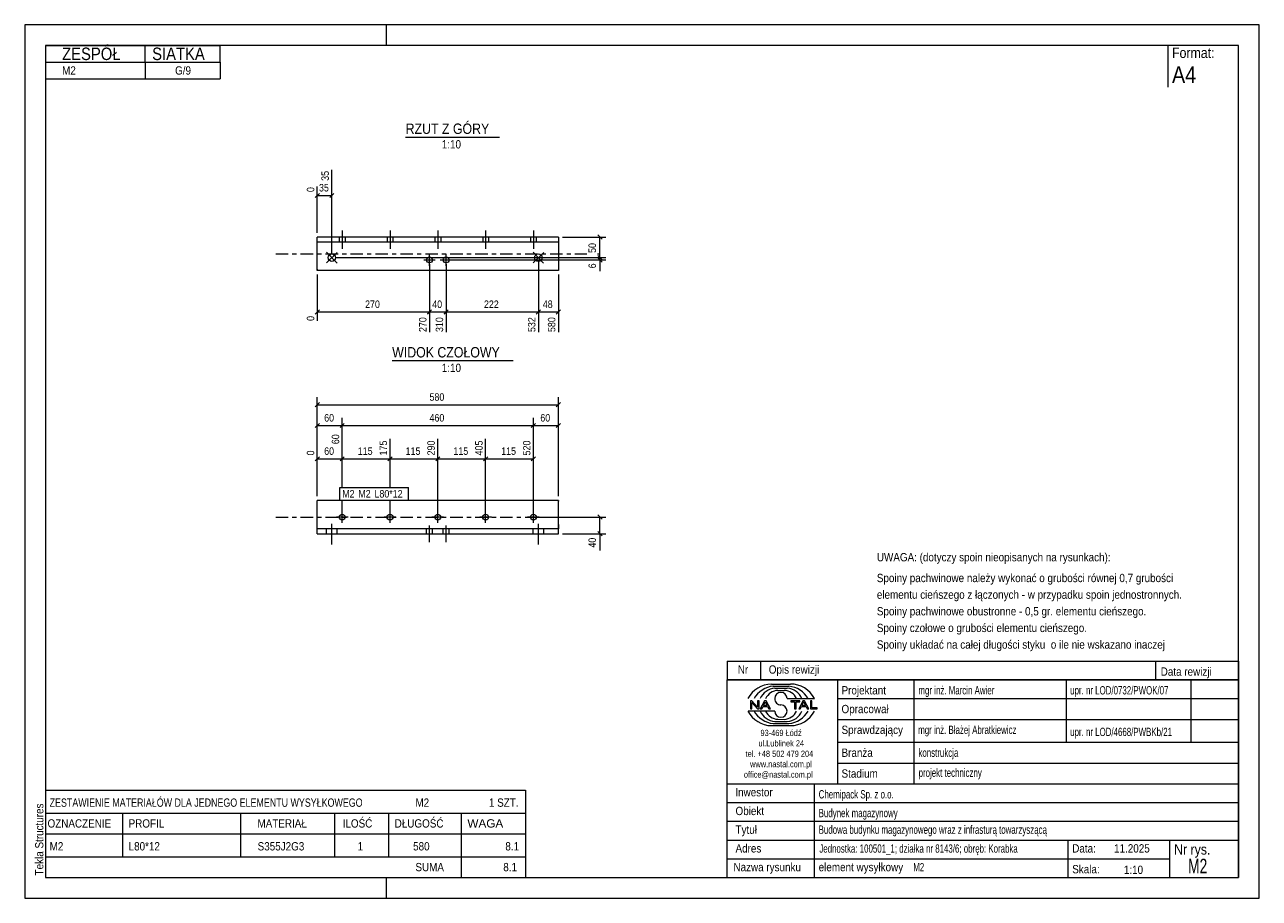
# Model space of a CAD drawing. Header units: millimetres. Extents: x 0 to 297, y 0 to 210.
import ezdxf

# ---------------------------------------------------------------- set-up
doc = ezdxf.new("R2010")
doc.units = ezdxf.units.MM
for name, pattern in [('XKITLINE00', [0]), ('XKITLINE01', [4, 1, -1, 1, -1]), ('XKITLINE03', [6, 3, -1, 1, -1])]:
    doc.linetypes.add(name, pattern=pattern)
for name, color, linetype, lineweight in [('Arkusz rysunku', 3, 'Continuous', 0), ('Element', 2, 'Continuous', 0), ('Inny typ obiektu', 7, 'Continuous', 0), ('Wymiar', 4, 'Continuous', 0), ('Znak elementu', 2, 'Continuous', 0), ('Śruba', 3, 'Continuous', 0)]:
    doc.layers.add(name, color=color, linetype=linetype, lineweight=lineweight)
doc.styles.add('ARIAL', font='ARIAL.TTF')

msp = doc.modelspace()

# ---------------------------------------------------------------- linework, layer by layer
at = {"layer": 'Arkusz rysunku', "linetype": 'XKITLINE00', "lineweight": 0}
for p, q in [((297, 210), (0, 210)), ((0, 210), (0, 0)), ((87, 205), (87, 210)), ((297, 0), (297, 210)), ((292, 205), (5, 205)), ((5, 205), (5, 5)), ((292, 5), (292, 205)), ((5, 5), (292, 5)), ((87, 0), (87, 5)), ((0, 0), (297, 0))]:
    msp.add_line(p, q, dxfattribs=at)
at = {"layer": 'Element', "linetype": 'XKITLINE00', "lineweight": 0}
for p, q in [((70.38, 150.99), (70.38, 158.95)), ((128.38, 158.95), (70.38, 158.95)), ((128.38, 157.75), (70.38, 157.75)), ((128.38, 158.95), (128.38, 150.95)), ((70.38, 150.95), (70.38, 150.99)), ((128.38, 150.95), (70.38, 150.95)), ((70.38, 87.64), (70.38, 95.64)), ((128.38, 95.64), (70.38, 95.64)), ((128.38, 95.61), (128.38, 95.64)), ((128.38, 95.61), (128.38, 95.5)), ((128.38, 87.64), (128.38, 95.5)), ((128.38, 88.84), (70.38, 88.84)), ((70.38, 87.64), (128.38, 87.64))]:
    msp.add_line(p, q, dxfattribs=at)
at = {"layer": 'Element', "linetype": 'XKITLINE03', "lineweight": 0}
for p, q in [((60.38, 154.95), (135.26, 154.95)), ((137.78, 154.95), (138.38, 154.95)), ((60.38, 91.64), (138.38, 91.64))]:
    msp.add_line(p, q, dxfattribs=at)
at = {"layer": 'Element', "linetype": 'XKITLINE01', "lineweight": 0}
for p, q in [((70.38, 151.26), (70.38, 150.99)), ((128.38, 95.64), (128.38, 95.61)), ((128.38, 89.84), (128.38, 88.34))]:
    msp.add_line(p, q, dxfattribs=at)
at = {"layer": 'Inny typ obiektu', "linetype": 'XKITLINE00', "lineweight": 0}
for p, q in [((5, 205), (47, 205)), ((5, 205), (5, 201)), ((29, 201), (29, 205)), ((47, 201), (47, 205)), ((275, 205), (275, 195)), ((5, 201), (47, 201)), ((5, 201), (5, 197)), ((29, 201), (29, 197)), ((47, 201), (47, 197)), ((5, 197), (47, 197)), ((91.64, 183), (114.24, 183)), ((88.4, 129.26), (117.48, 129.26)), ((169, 57), (169, 52.5)), ((169, 57), (292, 57)), ((177, 57), (177, 52.5)), ((272, 57), (272, 52.5)), ((292, 57), (292, 52.5)), ((292, 52.5), (169, 52.5)), ((169, 5), (169, 52.5)), ((169, 52.5), (292, 52.5)), ((179.62, 51.49), (184.23, 51.5)), ((180.07, 50.99), (183.86, 51)), ((180.46, 50.49), (183.45, 50.49)), ((195.5, 52.5), (195.5, 27.5)), ((214, 27.5), (214, 52.5)), ((250.5, 52.5), (250.5, 37.5)), ((280.5, 52.5), (280.5, 37.5)), ((292, 52.5), (292, 5)), ((181.2, 49.98), (182.73, 49.99)), ((183.42, 47.99), (189.98, 47.99)), ((195.5, 48), (292, 48)), ((180.43, 45.01), (174, 45.01)), ((174.93, 47.44), (174.57, 47.44)), ((174.57, 47.44), (174.57, 45.56)), ((174.57, 45.56), (174.9, 45.56)), ((174.9, 47.04), (176.29, 45.56)), ((174.9, 45.56), (174.9, 47.04)), ((176.31, 45.96), (174.93, 47.44)), ((176.29, 45.56), (176.65, 45.56)), ((176.65, 47.44), (176.31, 47.44)), ((176.31, 47.44), (176.31, 45.96)), ((176.65, 45.56), (176.65, 47.44)), ((177.96, 47.44), (176.94, 45.56)), ((176.94, 45.56), (177.31, 45.56)), ((177.31, 45.56), (177.61, 46.13)), ((177.61, 46.13), (178.71, 46.13)), ((177.71, 46.33), (178.14, 47.24)), ((178.6, 46.33), (177.71, 46.33)), ((178.33, 47.44), (177.96, 47.44)), ((178.14, 47.24), (178.6, 46.33)), ((179.41, 45.56), (178.33, 47.44)), ((178.71, 46.13), (179.02, 45.56)), ((179.02, 45.56), (179.41, 45.56)), ((186.43, 47.44), (184.34, 47.44)), ((184.34, 47.44), (184.34, 47.22)), ((184.34, 47.22), (185.21, 47.22)), ((185.21, 47.22), (185.21, 45.56)), ((185.21, 45.56), (185.56, 45.56)), ((185.56, 45.56), (185.56, 47.22)), ((185.56, 47.22), (186.43, 47.22)), ((187.21, 47.44), (186.2, 45.56)), ((186.2, 45.56), (186.57, 45.56)), ((186.43, 47.22), (186.43, 47.44)), ((186.57, 45.56), (186.86, 46.13)), ((186.86, 46.13), (187.96, 46.13)), ((186.96, 46.33), (187.39, 47.24)), ((187.86, 46.33), (186.96, 46.33)), ((187.59, 47.44), (187.21, 47.44)), ((187.4, 47.24), (187.39, 47.24)), ((187.4, 47.24), (187.86, 46.33)), ((188.67, 45.56), (187.59, 47.44)), ((187.96, 46.13), (188.27, 45.56)), ((188.27, 45.56), (188.67, 45.56)), ((189.36, 47.44), (189.01, 47.44)), ((189.01, 47.44), (189.01, 45.56)), ((189.01, 45.56), (190.66, 45.56)), ((189.36, 45.78), (189.36, 47.44)), ((190.66, 45.78), (189.36, 45.78)), ((190.66, 45.56), (190.66, 45.78)), ((180.07, 42.01), (183.86, 42)), ((180.46, 42.51), (183.45, 42.51)), ((181.2, 43.02), (182.73, 43.01)), ((195.5, 43), (292, 43)), ((179.62, 41.51), (184.23, 41.5)), ((195.5, 37.5), (292, 37.5)), ((195.5, 32.5), (292, 32.5)), ((169, 27.5), (292, 27.5)), ((190, 5), (190, 27.5)), ((5, 26), (5, 20.5)), ((5, 26), (120.5, 26)), ((120.5, 26), (120.5, 20.5)), ((169, 23), (292, 23)), ((5, 20.5), (5, 15.5)), ((5, 20.5), (120.5, 20.5)), ((23.5, 20.5), (23.5, 15.5)), ((52, 15.5), (52, 20.5)), ((74.5, 20.5), (74.5, 15.5)), ((87.5, 20.5), (87.5, 15.5)), ((105, 20.5), (105, 15.5)), ((120.5, 20.5), (120.5, 15.5)), ((169, 18.5), (292, 18.5)), ((5, 15.5), (120.5, 15.5)), ((5, 15.5), (5, 10)), ((23.5, 15.5), (23.5, 10)), ((52, 10), (52, 15.5)), ((74.5, 15.5), (74.5, 10)), ((87.5, 15.5), (87.5, 10)), ((105, 15.5), (105, 10)), ((120.5, 15.5), (120.5, 10)), ((169, 14), (292, 14)), ((251, 5), (251, 14)), ((275.5, 5), (275.5, 14)), ((5, 10), (5, 5)), ((5, 10), (120.5, 10)), ((105, 10), (105, 5)), ((120.5, 10), (120.5, 5)), ((169, 9.5), (275.5, 9.5)), ((5, 5), (120.5, 5)), ((169, 5), (292, 5))]:
    msp.add_line(p, q, dxfattribs=at)
for centre, radius, start, end in [((179.72, 45.08), 6.42, 90.8317, 153.0136), ((180.67, 45), 6.02, 95.7347, 150.2266), ((183.22, 46.41), 4.08, 22.7023, 86.7527), ((183.24, 44.98), 6.04, 29.8256, 84.1252), ((184.25, 45.07), 6.43, 27.0191, 90.199), ((180.7, 46.42), 4.07, 93.3428, 157.3393), ((181.33, 46.6), 3.38, 92.229, 155.8008), ((181.92, 47.99), 1.49, 0.0741, 179.9259), ((181.92, 47.99), 1.49, 179.9259, 270), ((182.59, 46.6), 3.39, 24.2351, 87.5913), ((179.72, 47.92), 6.42, 206.9864, 269.1683), ((180.67, 48), 6.02, 209.7734, 264.2653), ((180.7, 46.58), 4.07, 202.6607, 266.6572), ((181.33, 46.4), 3.38, 204.1992, 267.771), ((181.92, 45.01), 1.49, 180.0741, 359.9259), ((181.92, 45), 1.49, 0.0741, 90), ((182.59, 46.4), 3.39, 272.4087, 335.7649), ((183.22, 46.59), 4.08, 273.2473, 337.2977), ((183.24, 48.02), 6.04, 275.8748, 330.1744), ((184.25, 47.93), 6.43, 269.801, 332.9809)]:
    msp.add_arc(centre, radius, start, end, dxfattribs=at)
at = {"layer": 'Wymiar', "linetype": 'XKITLINE00', "lineweight": 0}
for p, q in [((73.89, 155), (73.89, 175.14)), ((70.89, 169.46), (69.87, 168.44)), ((70.38, 159.95), (70.38, 171.1)), ((74.4, 169.46), (73.38, 168.44)), ((70.38, 168.95), (73.89, 168.95)), ((129.38, 158.95), (139.82, 158.95)), ((137.87, 159.46), (138.89, 158.44)), ((138.38, 154), (138.38, 158.95)), ((137.87, 154.51), (138.89, 153.49)), ((137.87, 154.51), (138.89, 153.49)), ((74.89, 154), (139.82, 154)), ((74.89, 154), (139.82, 154)), ((97.38, 152.45), (97.38, 136.12)), ((97.38, 152.45), (97.38, 136.12)), ((101.38, 152.45), (101.38, 136.12)), ((101.38, 152.45), (101.38, 136.12)), ((102.38, 153.45), (139.82, 153.45)), ((123.58, 153), (123.58, 136.12)), ((123.58, 153), (123.58, 136.12)), ((137.87, 153.96), (138.89, 152.94)), ((138.38, 153.45), (138.38, 154)), ((138.38, 153.45), (138.38, 150.76)), ((138.38, 153.45), (138.38, 150.76)), ((70.38, 149.95), (70.38, 138.79)), ((128.38, 149.95), (128.38, 136.12)), ((70.89, 141.46), (69.87, 140.44)), ((70.38, 140.95), (97.38, 140.95)), ((97.89, 141.46), (96.87, 140.44)), ((97.89, 141.46), (96.92, 140.49)), ((97.38, 140.95), (101.38, 140.95)), ((101.89, 141.46), (100.87, 140.44)), ((101.89, 141.46), (100.92, 140.49)), ((101.38, 140.95), (123.58, 140.95)), ((124.09, 141.46), (123.07, 140.44)), ((124.09, 141.46), (123.12, 140.49)), ((123.58, 140.95), (128.38, 140.95)), ((128.89, 141.46), (127.87, 140.44)), ((70.89, 119.15), (69.87, 118.14)), ((70.38, 96.64), (70.38, 120.5)), ((128.89, 119.15), (127.87, 118.14)), ((128.38, 96.64), (128.38, 120.5)), ((70.38, 118.64), (128.38, 118.64)), ((70.89, 114.15), (69.87, 113.14)), ((70.38, 96.64), (70.38, 115.5)), ((70.38, 113.64), (76.38, 113.64)), ((76.89, 114.15), (75.87, 113.14)), ((76.89, 114.15), (75.87, 113.14)), ((76.38, 98.74), (76.38, 115.5)), ((76.38, 98.74), (76.38, 115.5)), ((76.38, 113.64), (122.38, 113.64)), ((122.89, 114.15), (121.87, 113.14)), ((122.89, 114.15), (121.87, 113.14)), ((122.38, 92.64), (122.38, 115.5)), ((122.38, 92.64), (122.38, 115.5)), ((122.38, 113.64), (128.38, 113.64)), ((128.89, 114.15), (127.87, 113.14)), ((128.38, 96.64), (128.38, 115.5)), ((76.38, 98.74), (76.38, 111.83)), ((76.38, 98.74), (76.38, 111.83)), ((87.88, 98.74), (87.88, 110.47)), ((87.88, 98.74), (87.88, 110.47)), ((99.38, 92.64), (99.38, 110.47)), ((99.38, 92.64), (99.38, 110.47)), ((110.88, 92.64), (110.88, 110.47)), ((110.88, 92.64), (110.88, 110.47)), ((122.38, 92.64), (122.38, 110.47)), ((70.38, 96.64), (70.38, 107.8)), ((70.89, 106.15), (69.87, 105.14)), ((70.38, 105.64), (76.38, 105.64)), ((76.89, 106.15), (75.87, 105.14)), ((76.89, 106.15), (75.87, 105.14)), ((76.38, 105.64), (87.88, 105.64)), ((88.39, 106.15), (87.37, 105.14)), ((88.39, 106.15), (87.37, 105.14)), ((87.88, 105.64), (99.38, 105.64)), ((99.89, 106.15), (98.87, 105.14)), ((99.89, 106.15), (98.87, 105.14)), ((99.38, 105.64), (110.88, 105.64)), ((111.39, 106.15), (110.37, 105.14)), ((111.39, 106.15), (110.37, 105.14)), ((110.88, 105.64), (122.38, 105.64)), ((122.89, 106.15), (121.87, 105.14)), ((76.38, 92.64), (76.38, 95.74)), ((76.38, 92.64), (76.38, 95.74)), ((76.38, 92.64), (76.38, 95.74)), ((76.38, 92.64), (76.38, 95.74)), ((87.88, 92.64), (87.88, 95.74)), ((87.88, 92.64), (87.88, 95.74)), ((137.87, 92.15), (138.89, 91.14)), ((123.38, 91.64), (139.82, 91.64)), ((138.38, 87.64), (138.38, 91.64)), ((129.38, 87.64), (139.82, 87.64)), ((137.87, 88.15), (138.89, 87.14)), ((138.38, 87.64), (138.38, 83.62)), ((138.38, 87.64), (138.38, 83.62))]:
    msp.add_line(p, q, dxfattribs=at)
at = {"layer": 'Znak elementu', "linetype": 'XKITLINE00', "lineweight": 0}
for p, q in [((75.79, 98.74), (92.35, 98.74)), ((75.79, 95.74), (75.79, 98.74)), ((92.35, 95.74), (92.35, 98.74)), ((75.79, 95.74), (92.35, 95.74))]:
    msp.add_line(p, q, dxfattribs=at)
at = {"layer": 'Śruba', "linetype": 'XKITLINE00', "lineweight": 0}
for p, q in [((76.38, 160.55), (76.38, 156.15)), ((87.88, 160.55), (87.88, 156.15)), ((99.38, 160.55), (99.38, 156.15)), ((110.88, 160.55), (110.88, 156.15)), ((122.38, 160.55), (122.38, 156.15)), ((75.68, 158.95), (75.68, 157.75)), ((77.08, 158.95), (77.08, 157.75)), ((87.18, 158.95), (87.18, 157.75)), ((88.58, 158.95), (88.58, 157.75)), ((98.68, 158.95), (98.68, 157.75)), ((100.08, 158.95), (100.08, 157.75)), ((110.18, 158.95), (110.18, 157.75)), ((111.58, 158.95), (111.58, 157.75)), ((121.68, 158.95), (121.68, 157.75)), ((123.08, 158.95), (123.08, 157.75)), ((72.6, 152.74), (75.17, 155.26)), ((72.63, 155.29), (75.15, 152.71)), ((97.38, 152.05), (97.38, 154.85)), ((101.38, 152.05), (101.38, 154.85)), ((122.29, 152.75), (124.87, 155.25)), ((124.83, 152.71), (122.33, 155.29)), ((95.98, 153.45), (98.78, 153.45)), ((99.98, 153.45), (102.78, 153.45)), ((76.38, 90.24), (76.38, 93.04)), ((87.88, 90.24), (87.88, 93.04)), ((99.38, 90.24), (99.38, 93.04)), ((110.88, 90.24), (110.88, 93.04)), ((122.38, 90.24), (122.38, 93.04)), ((73.89, 85.04), (73.89, 90.04)), ((77.78, 91.64), (74.98, 91.64)), ((89.28, 91.64), (86.48, 91.64)), ((97.38, 85.64), (97.38, 89.64)), ((100.78, 91.64), (97.98, 91.64)), ((101.38, 85.64), (101.38, 89.64)), ((112.28, 91.64), (109.48, 91.64)), ((123.78, 91.64), (120.98, 91.64)), ((123.58, 85.04), (123.58, 90.04)), ((72.61, 87.64), (72.61, 88.84)), ((75.16, 87.64), (75.16, 88.84)), ((96.68, 87.64), (96.68, 88.84)), ((98.08, 87.64), (98.08, 88.84)), ((100.68, 87.64), (100.68, 88.84)), ((102.08, 87.64), (102.08, 88.84)), ((122.31, 87.64), (122.31, 88.84)), ((124.85, 87.64), (124.85, 88.84))]:
    msp.add_line(p, q, dxfattribs=at)
for centre, radius in [((73.89, 154), 0.9), ((123.58, 154), 0.9), ((97.38, 153.45), 0.7), ((101.38, 153.45), 0.7), ((76.38, 91.64), 0.7), ((87.88, 91.64), 0.7), ((99.38, 91.64), 0.7), ((110.88, 91.64), 0.7), ((122.38, 91.64), 0.7)]:
    msp.add_circle(centre, radius, dxfattribs=at)

# ---------------------------------------------------------------- texts
at = {"layer": 'Arkusz rysunku', "style": 'ARIAL', "width": 0.85}
msp.add_text('Tekla Structures', height=2, rotation=90, dxfattribs=at).set_placement((4.5, 5.5))
at = {"layer": 'Inny typ obiektu', "style": 'ARIAL'}
for s, height, width, p in [('ZESPÓŁ', 3, 0.85, (9, 201.5)), ('SIATKA', 3, 0.85, (30.66, 201.5)), ('Format:', 2.5, 0.85, (276, 202)), ('M2', 2, 0.85, (9, 198)), ('G/9', 2, 0.85, (36.18, 198)), ('A4', 4, 0.85, (276, 196)), ('RZUT Z GÓRY', 2.5, 0.85, (91.64, 183.75)), ('1:10', 2, 0.85, (100.34, 180.25)), ('WIDOK CZOŁOWY', 2.5, 0.85, (88.4, 130.01)), ('1:10', 2, 0.85, (100.34, 126.51)), ('UWAGA: (dotyczy spoin nieopisanych na rysunkach):', 2, 0.85, (205, 81)), ('Spoiny pachwinowe należy wykonać o grubości równej 0,7 grubości', 2, 0.85, (205, 76)), ('elementu cieńszego z łączonych - w przypadku spoin jednostronnych.', 2, 0.85, (205, 72)), ('Spoiny pachwinowe obustronne - 0,5 gr. elementu cieńszego.', 2, 0.85, (205, 68)), ('Spoiny czołowe o grubości elementu cieńszego.', 2, 0.85, (205, 64)), ('Spoiny układać na całej długości styku  o ile nie wskazano inaczej', 2, 0.85, (205, 60)), ('Nr', 2, 0.85, (171.54, 54)), ('Opis rewizji', 2, 0.85, (179, 54)), ('Data rewizji', 2, 0.85, (273.28, 53.5)), ('Projektant', 2, 0.85, (196.5, 49)), ('mgr inż. Marcin Awier', 2, 0.68, (215, 49)), ('upr. nr LOD/0732/PWOK/07', 2, 0.68, (251.5, 49)), ('Opracował', 2, 0.85, (196.5, 44.5)), ('Sprawdzający', 2, 0.85, (196.5, 39.5)), ('mgr inż. Błażej Abratkiewicz', 2, 0.68, (214.94, 39.5)), ('93-469 Łódź', 1.5, 0.85, (177, 39)), ('upr. nr LOD/4668/PWBKb/21', 2, 0.68, (251.5, 39)), ('ul.Lublinek 24', 1.5, 0.85, (176.5, 36.5)), ('Branża', 2, 0.85, (196.5, 34)), ('konstrukcja', 2, 0.68, (215, 34)), ('tel. +48 502 479 204', 1.5, 0.85, (173.41, 34)), ('www.nastal.com.pl', 1.5, 0.85, (174.5, 31.5)), ('office@nastal.com.pl', 1.5, 0.85, (173, 29)), ('Stadium', 2, 0.85, (196.5, 29)), ('projekt techniczny', 2, 0.68, (215.04, 29.19)), ('ZESTAWIENIE MATERIAŁÓW DLA JEDNEGO ELEMENTU WYSYŁKOWEGO', 2, 0.765, (6, 22)), ('M2', 2, 0.85, (94, 22)), ('1', 2, 0.85, (111.69, 22)), (' SZT.', 2, 0.85, (113, 22)), ('Inwestor', 2, 0.85, (170.96, 24.5)), ('Chemipack Sp. z o.o.', 2, 0.68, (191, 24)), ('Obiekt', 2, 0.85, (171, 20)), ('Budynek magazynowy', 2, 0.68, (191, 19.5)), ('OZNACZENIE', 2, 0.85, (5.5, 17)), ('PROFIL', 2, 0.85, (25, 17)), ('MATERIAŁ', 2, 0.85, (56, 17)), ('ILOŚĆ', 2, 0.85, (76.5, 17)), ('DŁUGOŚĆ', 2, 0.85, (89, 17)), ('WAGA', 2, 1.008832, (106.5, 17)), ('Tytuł', 2, 0.85, (171, 15.5)), ('Budowa budynku magazynowego wraz z infrasturą towarzyszącą', 2, 0.68, (191, 15.5)), ('M2', 2, 0.85, (6, 11.5)), ('L80*12', 2, 0.85, (25, 11.5)), ('S355J2G3', 2, 0.85, (56.04, 11.5)), ('1', 2, 0.85, (80.09, 11.5)), ('580', 2, 0.85, (93.44, 11.5)), ('8.1', 2, 0.85, (115.63, 11.5)), ('Adres', 2, 0.85, (171, 11)), ('Jednostka: 100501_1; działka nr 8143/6; obręb: Korabka', 2, 0.68, (191.16, 10.96)), ('Data:', 2, 0.85, (252, 11)), ('11.2025', 2, 0.85, (262.06, 11)), ('Nr rys.', 2.5, 0.85, (276.5, 10.5)), ('M2', 3.5, 0.68, (279.87, 6)), ('SUMA', 2, 0.85, (94, 6.5)), ('8.1', 2, 0.85, (115.13, 6.5)), ('Nazwa rysunku', 2, 0.85, (170.5, 6.5)), ('element wysyłkowy', 2, 0.85, (191, 6.5)), ('M2', 2, 0.68, (213.75, 6.5)), ('Skala:', 2, 0.85, (252, 6)), ('1:10', 2, 0.85, (264.42, 5.85))]:
    msp.add_text(s, height=height, dxfattribs=dict(at, width=width)).set_placement(p)
at = {"layer": 'Wymiar', "style": 'ARIAL', "width": 0.85}
for s, p in [('35', (73.17, 172.47)), ('0', (69.66, 169.77)), ('50', (137.42, 155.14)), ('6', (137.42, 151.44)), ('0', (69.66, 138.79)), ('270', (96.66, 136.12)), ('310', (100.66, 136.12)), ('532', (122.86, 136.12)), ('580', (127.66, 136.12)), ('60', (75.66, 109.16)), ('0', (69.66, 106.46)), ('175', (87.16, 106.46)), ('290', (98.66, 106.46)), ('405', (110.16, 106.46)), ('520', (121.66, 106.46)), ('40', (137.42, 84.3))]:
    msp.add_text(s, height=1.8, rotation=90.0002, dxfattribs=at).set_placement(p)
for s, p in [('35', (70.8, 169.91)), ('270', (81.88, 141.91)), ('40', (98.04, 141.91)), ('222', (110.48, 141.91)), ('48', (124.64, 141.91)), ('580', (97.38, 119.6)), ('60', (72.04, 114.6)), ('460', (97.38, 114.6)), ('60', (124.04, 114.6)), ('60', (72.04, 106.6)), ('115', (80.13, 106.6)), ('115', (91.63, 106.6)), ('115', (103.13, 106.6)), ('115', (114.63, 106.6))]:
    msp.add_text(s, height=1.8, dxfattribs=at).set_placement(p)
at = {"layer": 'Znak elementu', "style": 'ARIAL', "width": 0.85}
for s, p in [('M2', (76.39, 96.34)), ('M2', (80.26, 96.34)), ('L80*12', (84.14, 96.34))]:
    msp.add_text(s, height=1.8, dxfattribs=at).set_placement(p)

doc.saveas('drawing.dxf')
